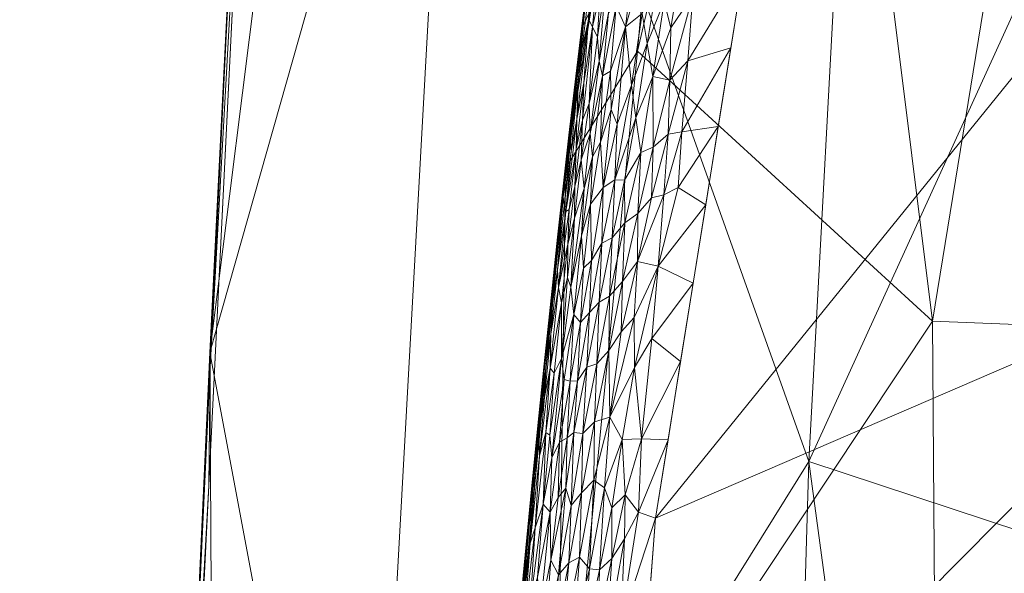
# Model space of a CAD drawing. Header units: millimetres. Extents: x -25 to 25, y -43 to 122.
# Tile 78 of 88: x -23 to -11, y 69 to 75. Entities that reach past the tile are written whole.
import ezdxf

# ---------------------------------------------------------------- set-up
doc = ezdxf.new("R2010")
doc.units = ezdxf.units.MM
doc.layers.add('A-GENM', color=13, linetype='Continuous')

# ---------------------------------------------------------------- blocks, each defined once
blk = doc.blocks.new('Model_FFAS1701-101A00BF0 - Model_FFAS1701-101A00BF0-430332-Preview')
at = {"layer": 'A-GENM', "lineweight": 9}
mesh = blk.add_polyface(dxfattribs=at)
corners = [(18.94, 100.042, 118), (18.277, 107.55, 118), (16.639, 114.112, 118), (12.931, 119.028, 118), (6.744, 121.479, 118), (0, 122, 118), (-5.204, 121.714, 118), (-9.768, 120.683, 118), (-13.812, 118.299, 118), (-16.547, 114.328, 118), (-17.913, 109.725, 118), (-18.578, 105, 118), (-18.94, 100.042, 118), (-20.931, 59.776, 118), (-22.136, 23.277, 118), (-22.404, 14.234, 118), (-22.604, 5.189, 118), (-22.168, -2.969, 118), (-20.296, -9.832, 118), (-15.022, -15.107, 118), (-7.708, -17.035, 118), (0, -17.415, 118), (10.007, -16.688, 118), (18.159, -12.877, 118), (21.952, -4.399, 118), (22.604, 5.189, 118), (22.404, 14.234, 118), (22.136, 23.277, 118), (20.936, 59.667, 118)]
mesh.append_faces([[corners[k] for k in face] for face in [(24, 21, 22, 23), (9, 6, 7, 8)]], dxfattribs={"vtx0": -1})
mesh.append_faces([[corners[k] for k in face] for face in [(25, 16, 21, 24)]], dxfattribs={"vtx0": -1, "vtx1": -1, "vtx2": -1})
mesh.append_faces([[corners[k] for k in face] for face in [(25, 15, 16), (6, 9, 10)]], dxfattribs={"vtx0": -1, "vtx2": -1})
mesh.append_faces([[corners[k] for k in face] for face in [(11, 0, 1, 5)]], dxfattribs={"vtx0": -1, "vtx2": -1, "vtx3": -1})
mesh.append_faces([[corners[k] for k in face] for face in [(15, 25, 26, 27), (0, 11, 12, 13)]], dxfattribs={"vtx0": -1, "vtx3": -1})
mesh.append_faces([[corners[k] for k in face] for face in [(20, 21, 16, 17), (14, 15, 27, 28), (28, 0, 13, 14), (4, 5, 1, 2), (10, 11, 5, 6)]], dxfattribs={"vtx1": -1, "vtx3": -1})
mesh.append_faces([[corners[k] for k in face] for face in [(2, 3, 4)]], dxfattribs={"vtx2": -1})
mesh.append_faces([[corners[k] for k in face] for face in [(17, 18, 19, 20)]], dxfattribs={"vtx3": -1})
mesh = blk.add_polyface(dxfattribs=at)
corners = [(-22.136, 23.277, 118), (-20.931, 59.776, 118), (-18.94, 100.042, 118), (-18.941, 100.042, 116.5), (-18.941, 100.042, 115), (-20.421, 71.369, 115), (-21.648, 42.685, 115), (-21.745, 39.892, 115), (-21.838, 37.088, 115.001), (-21.925, 34.294, 114.997), (-22.005, 31.51, 115.011), (-22.079, 28.71, 114.964), (-22.139, 25.939, 115.189), (-22.2, 23.146, 115), (-22.168, 23.212, 116.5), (-21.534, 41.526, 118), (-21.672, 41.324, 116.501), (-21.933, 33.179, 116.341), (-21.778, 38.523, 115.8), (-19.936, 79.909, 118), (-21.034, 57.027, 115), (-19.926, 80.947, 115), (-20.196, 75.877, 116.468), (-21.232, 50.651, 118), (-21.169, 54.471, 116.579), (-21.606, 43.506, 115.786), (-21.341, 49.856, 115), (-21.439, 47.716, 116.539), (-19.396, 90.826, 118), (-20.727, 64.691, 116.175), (-19.603, 87.624, 116.167), (-20.433, 69.842, 118), (-21.31, 51.234, 115.833), (-21.066, 57.103, 115.83), (-21.835, 32.402, 118), (-21.684, 36.964, 118), (-21.914, 33.258, 117.212), (-22.067, 27.374, 117.199), (-22.072, 27.961, 116.273), (-20.738, 64.305, 117.19), (-20.419, 71.202, 117.148), (-20.116, 77.46, 117.23), (-20.728, 64.198, 115), (-19.357, 92.295, 117.023), (-19.74, 84.93, 117.32), (-19.433, 90.495, 115), (-18.941, 100.042, 115.562)]
mesh.append_faces([[corners[k] for k in face] for face in [(14, 12, 13), (45, 46, 4)]], dxfattribs={"vtx0": -1})
mesh.append_faces([[corners[k] for k in face] for face in [(9, 18, 8), (0, 37, 14), (19, 40, 31), (2, 43, 28)]], dxfattribs={"vtx0": -1, "vtx1": -1})
mesh.append_faces([[corners[k] for k in face] for face in [(3, 30, 43), (14, 37, 38), (25, 27, 32), (23, 24, 27), (9, 17, 18), (34, 36, 37), (32, 33, 20), (18, 16, 25), (17, 16, 18), (18, 25, 7), (29, 22, 5), (40, 29, 39), (43, 44, 28), (16, 27, 25), (27, 16, 15), (32, 27, 24), (30, 21, 22), (39, 24, 1), (22, 40, 41), (30, 46, 45), (32, 24, 33), (40, 19, 41), (25, 32, 26), (24, 29, 33), (33, 29, 42), (16, 17, 36), (15, 16, 36), (38, 37, 36), (38, 36, 17), (38, 17, 10), (12, 14, 38), (40, 39, 31), (24, 39, 29), (29, 40, 22), (22, 41, 44), (30, 22, 44), (30, 44, 43), (19, 44, 41)]], dxfattribs={"vtx0": -1, "vtx1": -1, "vtx2": -1})
mesh.append_faces([[corners[k] for k in face] for face in [(18, 7, 8), (24, 23, 1), (36, 35, 15), (17, 9, 10), (39, 1, 31), (32, 20, 26), (36, 34, 35), (44, 19, 28), (29, 5, 42), (30, 3, 46)]], dxfattribs={"vtx0": -1, "vtx2": -1})
mesh.append_faces([[corners[k] for k in face] for face in [(21, 5, 22), (6, 7, 25), (0, 34, 37), (11, 12, 38), (10, 11, 38), (42, 20, 33), (15, 23, 27), (26, 6, 25), (2, 3, 43), (45, 21, 30)]], dxfattribs={"vtx1": -1, "vtx2": -1})
mesh = blk.add_polyface(dxfattribs=at)
corners = [(18.941, 100.042, 115), (20.421, 71.369, 115), (21.648, 42.685, 115), (18.875, 42.685, 105.548), (9.839, 42.685, 101.601), (0, 42.685, 100.969), (-9.839, 42.685, 101.601), (-18.875, 42.685, 105.548), (-21.648, 42.685, 115), (-20.421, 71.369, 115), (-18.941, 100.042, 115), (-14.277, 100.042, 106.555), (-4.843, 100.042, 104.332), (4.843, 100.042, 104.332), (14.277, 100.042, 106.555), (13.544, 70.118, 104.177), (-13.546, 70.116, 104.178), (4.586, 67.595, 102.482), (-4.588, 67.159, 102.457), (-16.819, 100.042, 111.157), (-17.571, 81.432, 107.628), (-18.651, 61.918, 107.037), (-20.261, 42.685, 110.274), (16.818, 100.042, 111.155), (17.572, 81.418, 107.628), (18.645, 61.913, 107.03), (20.261, 42.685, 110.274), (14.357, 42.685, 103.575), (9.56, 100.042, 105.443), (7.758, 83.008, 103.638), (2.128, 84.521, 103.339), (12.684, 86.276, 104.917), (0, 100.042, 104.332), (-14.357, 42.685, 103.575), (-9.56, 100.042, 105.443), (-7.761, 82.808, 103.627), (-12.679, 86.275, 104.915), (-2.822, 85.641, 103.421)]
mesh.append_faces([[corners[k] for k in face] for face in [(26, 1, 2)]], dxfattribs={"vtx0": -1})
mesh.append_faces([[corners[k] for k in face] for face in [(6, 18, 5), (7, 21, 33), (23, 24, 14), (32, 37, 12)]], dxfattribs={"vtx0": -1, "vtx1": -1})
mesh.append_faces([[corners[k] for k in face] for face in [(30, 13, 29), (9, 20, 21), (24, 15, 31), (35, 12, 37), (18, 35, 37), (21, 20, 16), (29, 17, 30), (25, 15, 24), (1, 26, 25), (9, 19, 20), (25, 27, 15), (9, 21, 22), (16, 18, 6), (17, 5, 18), (31, 29, 28), (23, 1, 24), (11, 36, 20), (24, 1, 25), (15, 4, 17), (15, 17, 29), (18, 30, 17), (37, 32, 30), (24, 31, 14), (29, 31, 15), (33, 21, 16), (18, 16, 35), (36, 35, 16), (35, 36, 34), (20, 36, 16), (18, 37, 30)]], dxfattribs={"vtx0": -1, "vtx1": -1, "vtx2": -1})
mesh.append_faces([[corners[k] for k in face] for face in [(21, 7, 22), (15, 27, 4), (16, 6, 33), (29, 13, 28), (36, 11, 34)]], dxfattribs={"vtx0": -1, "vtx2": -1})
mesh.append_faces([[corners[k] for k in face] for face in [(4, 5, 17), (19, 11, 20), (34, 12, 35), (3, 27, 25), (26, 3, 25), (28, 14, 31), (32, 13, 30)]], dxfattribs={"vtx1": -1, "vtx2": -1})
mesh.append_faces([[corners[k] for k in face] for face in [(23, 0, 1), (9, 10, 19), (22, 8, 9)]], dxfattribs={"vtx2": -1})
mesh = blk.add_polyface(dxfattribs=at)
corners = [(-0.218, 88.109, 153.78), (-7.526, 87.897, 153.771), (-10.994, 86.855, 153.726), (-12.997, 83.87, 153.599), (-15.307, 69.466, 152.985), (-17.529, 40.322, 151.743), (-18.303, 11.105, 150.498), (-17.896, -3.495, 149.876), (-15.012, -10.047, 149.597), (-8.306, -12.687, 149.484), (6.302, -12.909, 149.475), (13.362, -11.197, 149.548), (17.518, -5.473, 149.791), (18.184, 23.704, 151.035), (13.564, 81.937, 153.517), (10.918, 86.878, 153.727), (5.412, 88.046, 153.777)]
mesh.append_faces([[corners[k] for k in face] for face in [(12, 10, 11)]], dxfattribs={"vtx0": -1})
mesh.append_faces([[corners[k] for k in face] for face in [(1, 3, 0), (13, 6, 12)]], dxfattribs={"vtx0": -1, "vtx1": -1})
mesh.append_faces([[corners[k] for k in face] for face in [(0, 4, 14), (6, 10, 12)]], dxfattribs={"vtx0": -1, "vtx1": -1, "vtx2": -1})
mesh.append_faces([[corners[k] for k in face] for face in [(0, 3, 4), (13, 5, 6), (6, 9, 10), (5, 13, 14)]], dxfattribs={"vtx0": -1, "vtx2": -1})
mesh.append_faces([[corners[k] for k in face] for face in [(8, 9, 7)]], dxfattribs={"vtx1": -1})
mesh.append_faces([[corners[k] for k in face] for face in [(16, 0, 14), (4, 5, 14), (6, 7, 9)]], dxfattribs={"vtx1": -1, "vtx2": -1})
mesh.append_faces([[corners[k] for k in face] for face in [(1, 2, 3), (14, 15, 16)]], dxfattribs={"vtx2": -1})
mesh = blk.add_polyface(dxfattribs=at)
corners = [(14.779, 83.212, 152.07), (16.339, 73.484, 151.656), (17.293, 63.67, 151.238), (18.098, 53.842, 150.819), (18.79, 44.007, 150.399), (19.338, 34.162, 149.979), (17.283, 34.166, 145.705), (13.338, 37.112, 145.186), (8.433, 36.773, 144.945), (3.649, 34.543, 144.757), (-1.621, 34.162, 144.728), (-6.891, 34.162, 144.758), (-12.163, 34.162, 144.915), (-17.353, 34.158, 145.732), (-19.338, 34.162, 149.979), (-18.79, 44.007, 150.399), (-18.098, 53.842, 150.819), (-17.293, 63.67, 151.238), (-16.339, 73.484, 151.656), (-14.779, 83.212, 152.07), (-13.556, 83.212, 148.774), (-10.256, 83.212, 147.999), (-3.96, 83.212, 147.774), (3.958, 83.212, 147.774), (10.255, 83.212, 147.999), (13.555, 83.212, 148.774), (-12.033, 59.006, 146.507), (12.902, 60.554, 146.694), (4.929, 58.802, 146.267), (-4.236, 57.316, 146.17), (-16.335, 54.585, 147.044), (16.639, 54.94, 147.24), (-12.126, 71.729, 147.372), (-7.211, 71.536, 147.09), (12.13, 72.377, 147.418), (7.354, 71.734, 147.106), (-18.115, 46.668, 147.61), (-14.951, 43.515, 145.803), (-16.445, 65.226, 148.358), (0.901, 48.45, 145.611), (16.499, 65.341, 148.443), (-10.986, 46.55, 145.639), (15.513, 74.834, 148.889), (-8.189, 55.533, 146.11), (-5.734, 45.949, 145.476), (-15.513, 74.831, 148.888), (0.245, 63.844, 146.564), (10.767, 48.426, 145.748), (8.919, 59.542, 146.381), (7.097, 49.429, 145.709), (-2.461, 48.338, 145.607), (15.906, 44.299, 146.054), (18.234, 46.889, 147.874), (3.996, 49.486, 145.683), (-3.148, 70.821, 147.001), (-0.001, 83.212, 147.774), (2.011, 73.768, 147.18), (-7.108, 83.212, 147.887), (7.107, 83.212, 147.887), (-14.758, 34.16, 145.324), (1.014, 34.352, 144.742), (-9.527, 34.162, 144.837), (-4.256, 34.162, 144.743), (-8.347, 47.225, 145.595), (4.774, 74.875, 147.263)]
mesh.append_faces([[corners[k] for k in face] for face in [(8, 47, 7), (2, 40, 1), (7, 51, 6), (16, 36, 15), (21, 32, 20), (62, 50, 10), (9, 49, 8), (22, 33, 57), (58, 64, 23)]], dxfattribs={"vtx0": -1, "vtx1": -1})
mesh.append_faces([[corners[k] for k in face] for face in [(51, 52, 6), (26, 30, 38), (9, 39, 53), (27, 47, 48), (51, 47, 27), (55, 56, 54), (2, 31, 40), (33, 29, 43), (35, 24, 34), (40, 42, 1), (26, 41, 37), (34, 25, 42), (34, 27, 48), (48, 35, 34), (53, 28, 49), (54, 33, 22), (26, 32, 33), (12, 37, 41), (44, 63, 43), (16, 30, 36), (33, 32, 21), (50, 62, 44), (13, 15, 36), (38, 45, 32), (64, 58, 35), (38, 18, 45), (37, 36, 30), (38, 30, 17), (36, 37, 13), (26, 37, 30), (28, 39, 46), (26, 38, 32), (56, 28, 46), (63, 44, 11), (39, 50, 46), (31, 27, 40), (42, 27, 34), (43, 41, 26), (61, 41, 63), (42, 40, 27), (33, 43, 26), (44, 43, 29), (44, 29, 50), (32, 45, 20), (29, 33, 54), (64, 28, 56), (48, 49, 28), (51, 27, 31), (49, 48, 47), (35, 48, 28), (47, 8, 49), (46, 50, 29), (50, 39, 10), (47, 51, 7), (31, 3, 52), (6, 52, 4), (31, 52, 51), (9, 53, 49), (39, 28, 53), (29, 54, 46), (64, 56, 23), (54, 56, 46), (41, 43, 63), (28, 64, 35)]], dxfattribs={"vtx0": -1, "vtx1": -1, "vtx2": -1})
mesh.append_faces([[corners[k] for k in face] for face in [(52, 3, 4), (31, 2, 3), (37, 12, 59), (33, 21, 57), (54, 22, 55), (63, 11, 61)]], dxfattribs={"vtx0": -1, "vtx2": -1})
mesh.append_faces([[corners[k] for k in face] for face in [(5, 6, 4)]], dxfattribs={"vtx1": -1})
mesh.append_faces([[corners[k] for k in face] for face in [(60, 10, 39, 9), (0, 1, 42), (18, 19, 45), (16, 17, 30), (24, 25, 34), (17, 18, 38), (25, 0, 42), (19, 20, 45), (55, 23, 56), (58, 24, 35), (59, 13, 37), (61, 12, 41), (62, 11, 44)]], dxfattribs={"vtx1": -1, "vtx2": -1})
mesh.append_faces([[corners[k] for k in face] for face in [(13, 14, 15)]], dxfattribs={"vtx2": -1})
mesh = blk.add_polyface(dxfattribs=at)
corners = [(-15.944, 75.486, 152.828), (-15.871, 75.667, 152.909), (-15.848, 76.19, 152.873), (-15.582, 74.442, 153.119), (-15.532, 74.067, 153.125), (-15.403, 74.918, 153.168), (-15.651, 75.109, 153.097), (-15.746, 73.994, 153.062), (-15.822, 74.603, 153.017), (-15.814, 74.159, 153.03), (-14.296, 75.768, 153.254), (-14.877, 75.475, 153.238), (-14.934, 74.721, 153.207), (-15.954, 74.715, 152.903), (-15.845, 75.273, 152.971), (-15.208, 75.401, 153.21), (-15.264, 75.751, 153.211), (-15.065, 76.259, 153.251), (-15.551, 75.936, 153.132), (-15.475, 75.726, 153.161), (-14.992, 75.937, 153.248), (-15.13, 75.1, 153.209), (-15.337, 74.539, 153.17), (-15.757, 75.347, 153.035), (-15.459, 75.264, 153.161), (-15.301, 76.256, 153.213), (-15.914, 74.548, 152.952), (-15.14, 74.499, 153.188), (-15.159, 73.878, 153.165), (-14.152, 76.668, 153.292), (-15.331, 73.73, 153.147), (-14.441, 74.868, 153.216), (-15.005, 73.903, 153.172), (-14.585, 73.967, 153.177), (-15.938, 73.785, 152.966), (-15.653, 76.269, 153.069), (-15.776, 75.986, 152.985)]
mesh.append_faces([[corners[k] for k in face] for face in [(10, 12, 31)]], dxfattribs={"vtx0": -1, "vtx1": -1})
mesh.append_faces([[corners[k] for k in face] for face in [(0, 1, 2), (3, 4, 5), (6, 7, 3), (6, 8, 9), (10, 11, 12), (1, 13, 14), (5, 15, 16), (16, 15, 17), (18, 6, 19), (15, 20, 17), (21, 15, 22), (18, 23, 6), (19, 24, 25), (8, 23, 26), (22, 15, 5), (21, 22, 27), (27, 28, 12), (20, 15, 21), (27, 11, 21), (11, 20, 21), (5, 16, 24), (3, 5, 24), (22, 5, 4), (6, 3, 24), (16, 25, 24), (6, 24, 19), (22, 30, 27), (32, 31, 12), (11, 27, 12), (26, 23, 14), (9, 8, 34), (6, 23, 8), (6, 9, 7), (14, 35, 36), (18, 35, 23), (35, 14, 23), (14, 36, 1)]], dxfattribs={"vtx0": -1, "vtx1": -1, "vtx2": -1})
mesh.append_faces([[corners[k] for k in face] for face in [(32, 33, 31)]], dxfattribs={"vtx0": -1, "vtx2": -1})
mesh.append_faces([[corners[k] for k in face] for face in [(10, 29, 11)]], dxfattribs={"vtx1": -1, "vtx2": -1})
mesh = blk.add_polyface(dxfattribs=at)
corners = [(-16.207, 74.048, 152.547), (-16.128, 74.468, 152.654), (-16.074, 75.198, 152.592), (-16.029, 75.112, 152.737), (-16.069, 74.231, 152.807), (-15.97, 74.99, 152.856), (-15.914, 74.548, 152.952), (-15.845, 75.273, 152.971), (-15.954, 74.715, 152.903), (-16.076, 75.743, 152.081), (-16.118, 75.317, 152.257), (-16.018, 76.175, 152.207), (-16.049, 75.698, 152.456), (-16.19, 74.528, 152.403), (-16.157, 75.087, 152.007), (-16.222, 74.543, 151.912), (-16.239, 74.382, 152.051), (-16.046, 75.995, 151.933), (-16.3, 73.867, 151.928), (-16.19, 74.759, 152.17), (-16.203, 74.555, 152.286), (-16.283, 73.793, 152.308), (-16.047, 75.308, 151.734), (-16.144, 74.7, 151.708), (-16.142, 74.039, 152.714), (-15.974, 76.085, 152.597), (-15.932, 76.106, 152.723), (-15.944, 75.486, 152.828), (-15.938, 73.785, 152.966), (-15.822, 74.603, 153.017), (-16.043, 75.907, 152.309), (-16.057, 73.886, 152.857), (-16.264, 74.098, 152.181), (-15.95, 75.916, 151.76), (-15.871, 75.667, 152.909), (-15.848, 76.19, 152.873)]
mesh.append_faces([[corners[k] for k in face] for face in [(22, 17, 33)]], dxfattribs={"vtx0": -1, "vtx1": -1})
mesh.append_faces([[corners[k] for k in face] for face in [(0, 1, 2), (3, 4, 5), (6, 7, 8), (9, 10, 11), (12, 13, 2), (14, 15, 16), (17, 14, 9), (15, 18, 16), (16, 19, 14), (13, 20, 21), (20, 10, 19), (0, 2, 13), (4, 3, 24), (13, 12, 10), (25, 2, 26), (27, 3, 5), (26, 2, 3), (26, 3, 27), (28, 29, 6), (30, 11, 10), (9, 14, 19), (14, 22, 15), (4, 8, 5), (31, 6, 8), (10, 12, 30), (19, 16, 32), (17, 22, 14), (23, 18, 15), (20, 19, 32), (19, 10, 9), (10, 20, 13), (1, 24, 3), (2, 1, 3), (8, 4, 31), (2, 25, 12), (34, 27, 5), (26, 27, 35), (34, 5, 8)]], dxfattribs={"vtx0": -1, "vtx1": -1, "vtx2": -1})
mesh.append_faces([[corners[k] for k in face] for face in [(22, 23, 15)]], dxfattribs={"vtx1": -1, "vtx2": -1})
mesh = blk.add_polyface(dxfattribs=at)
corners = [(-15.921, 72.625, 152.991), (-15.907, 73.265, 152.994), (-16.042, 72.426, 152.933), (-15.772, 73.354, 153.05), (-15.746, 73.994, 153.062), (-15.352, 73.146, 153.126), (-15.159, 73.878, 153.165), (-15.331, 73.73, 153.147), (-16.03, 73.616, 152.901), (-16.157, 72.708, 152.835), (-16.051, 73.075, 152.909), (-16.057, 73.886, 152.857), (-15.914, 74.548, 152.952), (-15.532, 74.067, 153.125), (-15.663, 73.349, 153.082), (-15.476, 73.668, 153.126), (-15.513, 72.414, 153.086), (-15.209, 73.181, 153.137), (-15.005, 73.903, 153.172), (-15.337, 74.539, 153.17), (-15.14, 74.499, 153.188), (-14.729, 73.067, 153.139), (-15.046, 73.265, 153.146), (-15.276, 72.363, 153.103), (-15.684, 72.186, 153.054), (-15.507, 72.965, 153.103), (-15.658, 72.861, 153.074), (-15.804, 72.687, 153.034), (-15.814, 74.159, 153.03), (-15.938, 73.785, 152.966), (-15.582, 74.442, 153.119), (-14.585, 73.967, 153.177), (-14.934, 74.721, 153.207), (-16.132, 72.34, 152.874), (-16.123, 73.252, 152.833)]
mesh.append_faces([[corners[k] for k in face] for face in [(31, 22, 21)]], dxfattribs={"vtx0": -1, "vtx1": -1})
mesh.append_faces([[corners[k] for k in face] for face in [(0, 1, 2), (3, 4, 1), (5, 6, 7), (8, 9, 10), (11, 8, 12), (13, 14, 15), (5, 16, 17), (17, 18, 6), (13, 15, 19), (6, 20, 7), (21, 22, 23), (24, 25, 26), (15, 26, 25), (14, 27, 26), (25, 7, 15), (3, 0, 27), (0, 3, 1), (28, 1, 4), (1, 29, 10), (7, 19, 15), (14, 3, 27), (30, 3, 13), (3, 30, 4), (2, 1, 10), (5, 7, 25), (31, 18, 22), (18, 32, 6), (22, 18, 17), (23, 22, 17), (23, 17, 16), (16, 5, 25), (6, 5, 17), (10, 33, 2), (8, 10, 29), (8, 11, 34), (29, 12, 8), (1, 28, 29), (15, 14, 26), (3, 14, 13)]], dxfattribs={"vtx0": -1, "vtx1": -1, "vtx2": -1})
mesh = blk.add_polyface(dxfattribs=at)
corners = [(-16.069, 74.231, 152.807), (-16.158, 73.582, 152.754), (-16.057, 73.886, 152.857), (-16.232, 73.278, 152.668), (-16.312, 72.613, 152.621), (-16.234, 72.911, 152.72), (-16.339, 73.484, 151.656), (-16.429, 72.696, 151.859), (-16.3, 73.867, 151.928), (-16.432, 72.319, 152.321), (-16.356, 73.054, 152.336), (-16.367, 73.159, 152.164), (-16.215, 73.711, 152.618), (-16.128, 74.468, 152.654), (-16.207, 74.048, 152.547), (-16.404, 72.9, 152.017), (-16.336, 72.991, 152.457), (-16.298, 73.014, 152.57), (-16.458, 72.257, 151.604), (-16.144, 74.7, 151.708), (-16.467, 72.262, 152.088), (-16.283, 73.793, 152.308), (-16.273, 73.684, 152.43), (-16.19, 74.528, 152.403), (-16.142, 74.039, 152.714), (-16.157, 72.708, 152.835), (-16.03, 73.616, 152.901), (-16.123, 73.252, 152.833), (-16.051, 73.075, 152.909), (-16.132, 72.34, 152.874), (-16.278, 72.121, 152.742), (-16.325, 73.607, 152.065), (-16.239, 74.382, 152.051), (-16.203, 74.555, 152.286), (-16.264, 74.098, 152.181), (-16.419, 72.117, 152.457)]
mesh.append_faces([[corners[k] for k in face] for face in [(18, 7, 6)]], dxfattribs={"vtx0": -1, "vtx1": -1})
mesh.append_faces([[corners[k] for k in face] for face in [(0, 1, 2), (3, 4, 5), (6, 7, 8), (9, 10, 11), (12, 13, 14), (8, 7, 15), (12, 16, 17), (11, 15, 20), (11, 10, 21), (16, 14, 22), (23, 21, 22), (14, 16, 12), (12, 3, 24), (25, 26, 27), (28, 25, 29), (27, 30, 25), (1, 27, 2), (30, 27, 5), (31, 32, 8), (21, 33, 34), (11, 21, 34), (21, 10, 22), (15, 31, 8), (22, 10, 16), (23, 22, 14), (9, 16, 10), (35, 17, 16), (15, 11, 31), (7, 20, 15), (11, 34, 31), (32, 31, 34), (3, 12, 17), (24, 13, 12), (4, 3, 17), (3, 5, 1), (24, 3, 1), (1, 5, 27), (24, 1, 0)]], dxfattribs={"vtx0": -1, "vtx1": -1, "vtx2": -1})
mesh.append_faces([[corners[k] for k in face] for face in [(19, 6, 8)]], dxfattribs={"vtx1": -1, "vtx2": -1})
mesh = blk.add_polyface(dxfattribs=at)
corners = [(-16.467, 72.262, 152.088), (-16.429, 72.696, 151.859), (-16.561, 71.445, 151.849), (-16.042, 72.426, 152.933), (-16.132, 72.34, 152.874), (-16.165, 71.715, 152.87), (-16.064, 71.828, 152.928), (-15.921, 72.625, 152.991), (-15.701, 71.606, 153.036), (-15.513, 72.414, 153.086), (-15.684, 72.186, 153.054), (-15.547, 71.196, 153.043), (-15.276, 72.363, 153.103), (-15.552, 71.772, 153.061), (-15.832, 72.015, 153.017), (-15.658, 72.861, 153.074), (-16.386, 71.302, 152.672), (-16.245, 71.806, 152.801), (-16.278, 72.121, 152.742), (-16.58, 71.189, 152.021), (-16.489, 71.932, 152.2), (-16.512, 71.922, 151.744), (-16.458, 72.257, 151.604), (-16.583, 71.238, 151.704), (-16.385, 71.94, 152.587), (-16.419, 72.117, 152.457), (-16.516, 71.189, 152.412), (-16.315, 72.233, 152.676), (-15.981, 71.24, 152.962), (-15.954, 71.949, 152.977), (-16.312, 72.613, 152.621), (-14.874, 72.167, 153.1), (-14.729, 73.067, 153.139), (-15.804, 72.687, 153.034), (-15.843, 71.391, 153.003), (-16.157, 72.708, 152.835), (-16.234, 72.911, 152.72), (-15.349, 71.529, 153.068), (-15.507, 72.965, 153.103), (-16.432, 72.319, 152.321), (-16.507, 71.581, 152.298), (-16.367, 73.159, 152.164), (-16.336, 72.991, 152.457), (-16.298, 73.014, 152.57)]
mesh.append_faces([[corners[k] for k in face] for face in [(0, 1, 2), (3, 4, 5), (6, 7, 3), (8, 9, 10), (11, 12, 13), (14, 10, 15), (16, 17, 18), (0, 19, 20), (21, 22, 23), (24, 25, 26), (16, 18, 27), (28, 14, 29), (24, 30, 25), (33, 14, 15), (10, 14, 34), (14, 33, 29), (8, 10, 34), (7, 29, 33), (7, 6, 29), (5, 6, 3), (5, 4, 17), (18, 17, 35), (35, 17, 4), (27, 18, 36), (37, 31, 12), (10, 9, 38), (9, 13, 12), (9, 8, 13), (39, 20, 40), (20, 39, 41), (40, 25, 39), (42, 39, 25), (2, 1, 21), (1, 22, 21), (41, 0, 20), (25, 30, 43), (30, 24, 27), (30, 27, 36), (16, 27, 24)]], dxfattribs={"vtx0": -1, "vtx1": -1, "vtx2": -1})
mesh.append_faces([[corners[k] for k in face] for face in [(12, 31, 32)]], dxfattribs={"vtx0": -1, "vtx2": -1})
mesh = blk.add_polyface(dxfattribs=at)
corners = [(-15.349, 71.529, 153.068), (-15.547, 71.196, 153.043), (-15.466, 70.377, 153.019), (-15.831, 70.626, 152.989), (-15.843, 71.391, 153.003), (-16.006, 70.572, 152.946), (-16.583, 71.238, 151.704), (-16.578, 71.03, 151.552), (-16.644, 70.644, 151.776), (-16.58, 71.189, 152.021), (-16.561, 71.445, 151.849), (-16.669, 70.343, 151.933), (-16.489, 71.932, 152.2), (-16.565, 71.192, 152.167), (-16.581, 70.858, 152.264), (-16.516, 71.189, 152.412), (-16.507, 71.581, 152.298), (-16.064, 71.828, 152.928), (-16.165, 71.715, 152.87), (-16.202, 71.046, 152.86), (-16.245, 71.806, 152.801), (-16.284, 71.041, 152.801), (-15.981, 71.24, 152.962), (-15.954, 71.949, 152.977), (-16.093, 71.201, 152.918), (-15.552, 71.772, 153.061), (-15.701, 71.606, 153.036), (-15.018, 71.267, 153.062), (-16.419, 72.117, 152.457), (-16.563, 70.452, 152.457), (-16.47, 71.133, 152.547), (-16.243, 70.451, 152.846), (-15.832, 72.015, 153.017), (-16.138, 70.441, 152.898), (-16.354, 71.06, 152.734), (-16.386, 71.302, 152.672), (-16.321, 70.389, 152.795), (-16.407, 70.341, 152.721), (-16.385, 71.94, 152.587), (-16.52, 70.421, 152.558), (-16.495, 70.16, 152.629), (-16.646, 70.442, 152.097), (-16.467, 72.262, 152.088), (-16.512, 71.922, 151.744), (-16.458, 72.257, 151.604), (-15.276, 72.363, 153.103), (-14.874, 72.167, 153.1)]
mesh.append_faces([[corners[k] for k in face] for face in [(0, 1, 2), (3, 4, 5), (6, 7, 8), (9, 10, 11), (12, 9, 13), (14, 15, 16), (17, 18, 19), (18, 20, 21), (22, 23, 24), (3, 25, 26), (19, 24, 17), (2, 27, 0), (15, 28, 16), (16, 13, 14), (15, 29, 30), (24, 19, 31), (22, 5, 4), (32, 22, 4), (33, 22, 24), (17, 24, 23), (18, 21, 19), (34, 20, 35), (36, 19, 21), (21, 34, 37), (30, 35, 38), (35, 30, 39), (15, 30, 38), (20, 34, 21), (40, 34, 35), (3, 26, 4), (13, 9, 41), (42, 10, 9), (6, 8, 10), (13, 16, 12), (41, 14, 13), (43, 6, 10), (45, 1, 0), (3, 1, 25)]], dxfattribs={"vtx0": -1, "vtx1": -1, "vtx2": -1})
mesh.append_faces([[corners[k] for k in face] for face in [(0, 27, 46)]], dxfattribs={"vtx0": -1, "vtx2": -1})
mesh.append_faces([[corners[k] for k in face] for face in [(44, 7, 6)]], dxfattribs={"vtx1": -1, "vtx2": -1})
mesh = blk.add_polyface(dxfattribs=at)
corners = [(-16.563, 70.452, 152.457), (-16.516, 71.189, 152.412), (-16.639, 70.184, 152.28), (-15.831, 70.626, 152.989), (-16.015, 69.903, 152.933), (-15.892, 69.817, 152.957), (-15.466, 70.377, 153.019), (-15.162, 70.366, 153.024), (-15.018, 71.267, 153.062), (-16.688, 69.355, 152.361), (-16.669, 70.343, 151.933), (-16.644, 70.644, 151.776), (-16.728, 69.799, 151.788), (-16.728, 69.661, 152.015), (-16.52, 70.421, 152.558), (-16.595, 69.628, 152.527), (-16.495, 70.16, 152.629), (-16.138, 70.441, 152.898), (-16.243, 70.451, 152.846), (-16.273, 69.612, 152.837), (-16.006, 70.572, 152.946), (-15.981, 71.24, 152.962), (-16.336, 69.81, 152.798), (-16.321, 70.389, 152.795), (-16.47, 71.133, 152.547), (-15.689, 70.37, 153.002), (-15.547, 71.196, 153.043), (-15.5, 69.534, 152.985), (-15.806, 69.584, 152.963), (-16.693, 70.147, 151.652), (-16.515, 69.535, 152.653), (-16.407, 70.341, 152.721), (-16.646, 70.442, 152.097), (-16.745, 69.179, 152.199), (-16.422, 69.705, 152.737), (-16.157, 69.758, 152.887), (-16.202, 71.046, 152.86), (-16.284, 71.041, 152.801), (-16.354, 71.06, 152.734), (-16.386, 71.302, 152.672), (-15.653, 69.734, 152.984), (-16.093, 71.201, 152.918), (-16.58, 71.189, 152.021), (-16.561, 71.445, 151.849), (-16.578, 71.03, 151.552), (-16.697, 69.804, 151.5), (-16.581, 70.858, 152.264)]
mesh.append_faces([[corners[k] for k in face] for face in [(0, 1, 2), (3, 4, 5), (9, 0, 2), (10, 11, 12), (12, 13, 10), (14, 15, 16), (17, 18, 19), (17, 20, 21), (22, 18, 23), (14, 24, 0), (25, 6, 26), (27, 7, 6), (28, 25, 5), (11, 29, 12), (30, 31, 16), (32, 33, 2), (34, 22, 23), (3, 5, 25), (17, 19, 35), (20, 17, 35), (3, 20, 4), (35, 4, 20), (3, 25, 26), (36, 23, 18), (31, 23, 37), (38, 16, 31), (15, 14, 0), (31, 34, 23), (16, 39, 14), (25, 40, 6), (19, 18, 22), (41, 18, 17), (13, 32, 10), (42, 10, 32), (11, 10, 43), (46, 32, 2), (1, 46, 2), (44, 29, 11)]], dxfattribs={"vtx0": -1, "vtx1": -1, "vtx2": -1})
mesh.append_faces([[corners[k] for k in face] for face in [(6, 7, 8), (29, 44, 45)]], dxfattribs={"vtx0": -1, "vtx2": -1})
mesh = blk.add_polyface(dxfattribs=at)
corners = [(-16.273, 69.612, 152.837), (-16.42, 68.816, 152.761), (-16.302, 68.952, 152.824), (-16.808, 68.303, 152.249), (-16.688, 69.355, 152.361), (-16.745, 69.179, 152.199), (-16.336, 69.81, 152.798), (-16.506, 68.986, 152.692), (-16.789, 69.126, 151.877), (-16.728, 69.661, 152.015), (-16.728, 69.799, 151.788), (-16.765, 69.421, 151.637), (-16.693, 70.147, 151.652), (-16.422, 69.705, 152.737), (-16.407, 70.341, 152.721), (-16.515, 69.535, 152.653), (-15.95, 68.873, 152.922), (-15.808, 69.002, 152.945), (-15.806, 69.584, 152.963), (-16.634, 68.369, 152.591), (-16.563, 70.452, 152.457), (-16.595, 69.628, 152.527), (-15.689, 70.37, 153.002), (-15.653, 69.734, 152.984), (-15.5, 69.534, 152.985), (-15.466, 70.377, 153.019), (-16.825, 68.808, 151.712), (-16.646, 70.442, 152.097), (-16.639, 70.184, 152.28), (-16.74, 68.51, 152.399), (-16.661, 68.79, 152.516), (-16.179, 69.02, 152.872), (-16.157, 69.758, 152.887), (-16.015, 69.903, 152.933), (-16.064, 68.885, 152.9), (-15.892, 69.817, 152.957), (-16.495, 70.16, 152.629), (-15.662, 69.23, 152.965), (-15.704, 68.246, 152.926), (-15.307, 69.466, 152.985), (-15.162, 70.366, 153.024), (-16.805, 68.832, 152.017), (-16.697, 69.804, 151.5), (-16.816, 68.577, 151.447)]
mesh.append_faces([[corners[k] for k in face] for face in [(43, 11, 42)]], dxfattribs={"vtx0": -1, "vtx1": -1})
mesh.append_faces([[corners[k] for k in face] for face in [(0, 1, 2), (3, 4, 5), (1, 6, 7), (8, 9, 10), (11, 10, 12), (13, 14, 15), (16, 17, 18), (15, 19, 7), (20, 4, 21), (22, 18, 23), (24, 25, 23), (26, 8, 10), (27, 9, 5), (28, 5, 4), (29, 30, 21), (21, 4, 29), (15, 21, 30), (31, 32, 2), (0, 2, 32), (1, 0, 6), (32, 31, 33), (34, 33, 31), (33, 34, 35), (16, 18, 35), (6, 13, 7), (15, 36, 21), (15, 7, 13), (16, 35, 34), (23, 18, 17), (23, 37, 24), (37, 23, 17), (38, 39, 24), (38, 24, 37), (9, 8, 41), (5, 9, 41), (11, 12, 42), (10, 11, 26)]], dxfattribs={"vtx0": -1, "vtx1": -1, "vtx2": -1})
mesh.append_faces([[corners[k] for k in face] for face in [(24, 39, 40)]], dxfattribs={"vtx0": -1, "vtx2": -1})
mesh = blk.add_polyface(dxfattribs=at)
corners = [(-16.634, 68.369, 152.591), (-16.515, 69.535, 152.653), (-16.661, 68.79, 152.516), (-15.808, 69.002, 152.945), (-15.963, 68.268, 152.903), (-15.869, 68.065, 152.907), (-16.884, 68.126, 151.853), (-16.805, 68.832, 152.017), (-16.789, 69.126, 151.877), (-16.825, 68.808, 151.712), (-16.921, 67.807, 151.644), (-16.876, 68.079, 151.992), (-16.831, 68.375, 152.121), (-16.245, 68.159, 152.839), (-16.179, 69.02, 152.872), (-16.382, 68.029, 152.786), (-16.501, 67.93, 152.724), (-16.302, 68.952, 152.824), (-16.816, 68.577, 151.447), (-16.935, 67.35, 151.395), (-16.765, 69.421, 151.637), (-16.808, 68.303, 152.249), (-16.74, 68.51, 152.399), (-16.688, 69.355, 152.361), (-16.745, 69.179, 152.199), (-16.748, 67.908, 152.47), (-16.577, 68.082, 152.664), (-16.506, 68.986, 152.692), (-16.42, 68.816, 152.761), (-16.129, 68.029, 152.867), (-16.064, 68.885, 152.9), (-15.95, 68.873, 152.922), (-16.828, 67.538, 152.361), (-16.849, 67.696, 152.275), (-16.044, 67.521, 152.869), (-15.704, 68.246, 152.926), (-15.662, 69.23, 152.965), (-15.376, 68.555, 152.947), (-15.632, 67.787, 152.912), (-15.445, 67.645, 152.908), (-16.878, 67.7, 152.172), (-16.932, 67.309, 152.065), (-15.307, 69.466, 152.985)]
mesh.append_faces([[corners[k] for k in face] for face in [(37, 38, 39)]], dxfattribs={"vtx0": -1, "vtx1": -1})
mesh.append_faces([[corners[k] for k in face] for face in [(0, 1, 2), (3, 4, 5), (6, 7, 8), (6, 9, 10), (11, 12, 7), (13, 14, 15), (16, 15, 17), (18, 10, 9), (9, 20, 18), (21, 22, 23), (12, 24, 7), (22, 25, 2), (0, 2, 25), (0, 26, 27), (28, 27, 26), (16, 28, 26), (15, 14, 17), (13, 29, 30), (14, 13, 30), (31, 4, 3), (17, 28, 16), (25, 22, 32), (33, 22, 21), (30, 29, 31), (4, 29, 34), (29, 4, 31), (5, 4, 34), (5, 35, 36), (22, 33, 32), (40, 33, 21), (12, 40, 21), (24, 12, 21), (7, 6, 11), (41, 12, 11), (5, 36, 3), (37, 35, 38), (6, 8, 9)]], dxfattribs={"vtx0": -1, "vtx1": -1, "vtx2": -1})
mesh.append_faces([[corners[k] for k in face] for face in [(10, 18, 19), (35, 37, 42)]], dxfattribs={"vtx0": -1, "vtx2": -1})

msp = doc.modelspace()

# ---------------------------------------------------------------- block references
at = {"layer": 'A-GENM', "lineweight": 9}
msp.add_blockref('Model_FFAS1701-101A00BF0 - Model_FFAS1701-101A00BF0-430332-Preview', (0, 0), dxfattribs=at)

doc.saveas('drawing.dxf')
